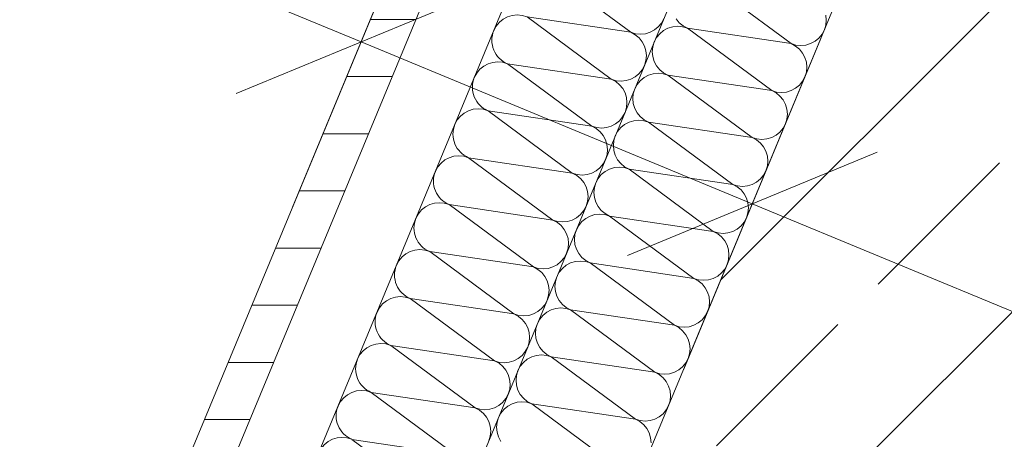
# Model space of a CAD drawing. Header units: metres. Extents: x -79 to 740, y -195 to 69.
# Tile 109 of 212: x -1.426 to -0.91, y 9.38 to 9.6. Entities that reach past the tile are written whole.
import ezdxf

# ---------------------------------------------------------------- set-up
doc = ezdxf.new("R2010")
doc.units = ezdxf.units.M
doc.header["$MEASUREMENT"] = 0
for name, color, linetype in [('95 Ausführungsplanung Bemaßung', 7, 'Continuous'), ('Neubau_10 Wand außen', 7, 'Continuous'), ('Neubau_95 Ausführungsplanung Bemaßung', 7, 'Continuous')]:
    doc.layers.add(name, color=color, linetype=linetype)
doc.styles.add('ERSTELLTER_STIL_2', font='ARIALN.TTF')
doc.dimstyles.new('ERSTELLTER_STIL__4', dxfattribs={"dimtxt": 0.125, "dimasz": 0.095143, "dimexe": 0.18, "dimexo": 0.0625, "dimgap": 0, "dimtad": 1, "dimzin": 0, "dimdsep": 46, "dimtxsty": 'ERSTELLTER_STIL_2', "dimblk": 'ARROWHEAD_6', "dimblk1": 'ARROWHEAD_6', "dimblk2": 'ARROWHEAD_6', "dimcen": 0.09, "dimse1": 1, "dimse2": 1, "dimclrd": 7, "dimclre": 7, "dimclrt": 7, "dimazin": 0, "dimtfac": 1, "dimtdec": 4, "dimtmove": 0, "dimatfit": 3, "dimfxl": 1, "dimtolj": 1, "dimtzin": 0, "dimarcsym": 0})
doc.dimstyles.new('ERSTELLTER_STIL__8', dxfattribs={"dimtxt": 0.125, "dimasz": 0.091787, "dimexe": 0.18, "dimexo": 0.04, "dimgap": 0, "dimtad": 1, "dimtih": 1, "dimtoh": 1, "dimzin": 0, "dimdsep": 46, "dimtxsty": 'ERSTELLTER_STIL_2', "dimblk": 'ARROWHEAD_5', "dimblk1": 'ARROWHEAD_5', "dimblk2": 'ARROWHEAD_5', "dimcen": 0.09, "dimclrd": 7, "dimclre": 7, "dimclrt": 7, "dimazin": 0, "dimtfac": 1, "dimtdec": 4, "dimtmove": 2, "dimatfit": 3, "dimfxl": 1, "dimtolj": 1, "dimtzin": 0, "dimarcsym": 0})
doc.dimstyles.new('ERSTELLTER_STIL__9', dxfattribs={"dimtxt": 0.175, "dimasz": 0.095143, "dimexe": 0.18, "dimexo": 0.0625, "dimgap": 0, "dimtad": 1, "dimzin": 0, "dimdsep": 46, "dimtxsty": 'ERSTELLTER_STIL_2', "dimblk": 'ARROWHEAD_6', "dimblk1": 'ARROWHEAD_6', "dimblk2": 'ARROWHEAD_6', "dimcen": 0.09, "dimse1": 1, "dimse2": 1, "dimclrd": 7, "dimclre": 7, "dimclrt": 7, "dimazin": 0, "dimtfac": 1, "dimtdec": 4, "dimtmove": 0, "dimatfit": 3, "dimfxl": 1, "dimtolj": 1, "dimtzin": 0, "dimarcsym": 0})

# ---------------------------------------------------------------- blocks, each defined once
blk = doc.blocks.new('*X101')
at = {"layer": 'Neubau_10 Wand außen', "color": 8, "linetype": 'Continuous', "lineweight": 9}
for p, q in [((-1.1497, 9.62604), (-1.10552, 9.59331)), ((-1.1599, 9.6014), (-1.10552, 9.59331)), ((-1.1599, 9.6014), (-1.11573, 9.56868)), ((-1.1701, 9.57677), (-1.12593, 9.54404)), ((-1.1701, 9.57677), (-1.11573, 9.56868)), ((-1.18031, 9.55213), (-1.12593, 9.54404)), ((-1.18031, 9.55213), (-1.13614, 9.5194)), ((-1.19051, 9.52749), (-1.13614, 9.5194)), ((-1.19051, 9.52749), (-1.14634, 9.49477)), ((-1.20072, 9.50286), (-1.15655, 9.47013)), ((-1.20072, 9.50286), (-1.14634, 9.49477)), ((-1.21092, 9.47822), (-1.15655, 9.47013)), ((-1.21092, 9.47822), (-1.16675, 9.44549)), ((-1.22113, 9.45358), (-1.16675, 9.44549)), ((-1.22113, 9.45358), (-1.17696, 9.42086)), ((-1.23133, 9.42895), (-1.18716, 9.39622)), ((-1.23133, 9.42895), (-1.17696, 9.42086)), ((-1.24154, 9.40431), (-1.18716, 9.39622)), ((-1.24154, 9.40431), (-1.19737, 9.37158)), ((-1.25174, 9.37967), (-1.19737, 9.37158)), ((-1.25174, 9.37967), (-1.20757, 9.34695))]:
    blk.add_line(p, q, dxfattribs=at)
for centre, start, end in [((-1.165, 9.58909), 67.5, 157.5), ((-1.10042, 9.60563), 247.5, 337.5), ((-1.165, 9.58909), 157.5, 247.5), ((-1.11063, 9.58099), 337.5, 67.5), ((-1.17521, 9.56445), 67.5, 157.5), ((-1.11063, 9.58099), 247.5, 337.5), ((-1.17521, 9.56445), 157.5, 247.5), ((-1.12083, 9.55636), 337.5, 67.5), ((-1.18541, 9.53981), 67.5, 157.5), ((-1.12083, 9.55636), 247.5, 337.5), ((-1.18541, 9.53981), 157.5, 247.5), ((-1.13104, 9.53172), 337.5, 67.5), ((-1.19562, 9.51518), 67.5, 157.5), ((-1.13104, 9.53172), 247.5, 337.5), ((-1.19562, 9.51518), 157.5, 247.5), ((-1.14124, 9.50708), 337.5, 67.5), ((-1.20582, 9.49054), 67.5, 157.5), ((-1.14124, 9.50708), 247.5, 337.5), ((-1.20582, 9.49054), 157.5, 247.5), ((-1.15145, 9.48245), 337.5, 67.5), ((-1.21603, 9.4659), 67.5, 157.5), ((-1.15145, 9.48245), 247.5, 337.5), ((-1.21603, 9.4659), 157.5, 247.5), ((-1.16165, 9.45781), 337.5, 67.5), ((-1.22623, 9.44127), 67.5, 157.5), ((-1.16165, 9.45781), 247.5, 337.5), ((-1.22623, 9.44127), 157.5, 247.5), ((-1.17186, 9.43317), 337.5, 67.5), ((-1.23644, 9.41663), 67.5, 157.5), ((-1.17186, 9.43317), 247.5, 337.5), ((-1.23644, 9.41663), 157.5, 247.5), ((-1.18206, 9.40854), 337.5, 67.5), ((-1.24664, 9.39199), 67.5, 157.5), ((-1.18206, 9.40854), 247.5, 337.5), ((-1.24664, 9.39199), 157.5, 247.5), ((-1.19227, 9.3839), 337.5, 67.5), ((-1.25685, 9.36736), 67.5, 157.5)]:
    blk.add_arc(centre, 0.01333, start, end, dxfattribs=at)
blk = doc.blocks.new('*X106')
at = {"layer": 'Neubau_10 Wand außen', "color": 8, "linetype": 'Continuous', "lineweight": 9}
for p, q in [((-1.06558, 9.62006), (-1.02141, 9.58734)), ((-1.00297, 9.59965), (-1.00323, 9.60225)), ((-1.08177, 9.60034), (-1.08011, 9.59832)), ((-1.08011, 9.59832), (-1.07809, 9.59666)), ((-1.00399, 9.59455), (-1.00323, 9.59705)), ((-1.00323, 9.59705), (-1.00297, 9.59965)), ((-1.09032, 9.59254), (-1.09197, 9.59052)), ((-1.08829, 9.59419), (-1.09032, 9.59254)), ((-1.08599, 9.59543), (-1.08829, 9.59419)), ((-1.08349, 9.59619), (-1.08599, 9.59543)), ((-1.08089, 9.59644), (-1.08349, 9.59619)), ((-1.07829, 9.59619), (-1.08089, 9.59644)), ((-1.07578, 9.59543), (-1.07829, 9.59619)), ((-1.07809, 9.59666), (-1.07578, 9.59543)), ((-1.07578, 9.59543), (-1.02141, 9.58734)), ((-1.07578, 9.59543), (-1.03161, 9.5627)), ((-1.00688, 9.59023), (-1.00522, 9.59225)), ((-1.00522, 9.59225), (-1.00399, 9.59455)), ((-1.09321, 9.58821), (-1.09396, 9.58571)), ((-1.09197, 9.59052), (-1.09321, 9.58821)), ((-1.02141, 9.58734), (-1.01891, 9.58658)), ((-1.0191, 9.5861), (-1.02141, 9.58734)), ((-1.01371, 9.58658), (-1.0112, 9.58734)), ((-1.0112, 9.58734), (-1.0089, 9.58857)), ((-1.0089, 9.58857), (-1.00688, 9.59023)), ((-1.09396, 9.58571), (-1.09422, 9.58311)), ((-1.09422, 9.58311), (-1.09396, 9.58051)), ((-1.01708, 9.58445), (-1.0191, 9.5861)), ((-1.01891, 9.58658), (-1.01631, 9.58632)), ((-1.01542, 9.58242), (-1.01708, 9.58445)), ((-1.01631, 9.58632), (-1.01371, 9.58658)), ((-1.01419, 9.58012), (-1.01542, 9.58242)), ((-1.09396, 9.58051), (-1.09321, 9.57801)), ((-1.09321, 9.57801), (-1.09197, 9.5757)), ((-1.01343, 9.57762), (-1.01419, 9.58012)), ((-1.01318, 9.57502), (-1.01343, 9.57762)), ((-1.09369, 9.57155), (-1.09619, 9.57079)), ((-1.09109, 9.5718), (-1.09369, 9.57155)), ((-1.09197, 9.5757), (-1.09032, 9.57368)), ((-1.08849, 9.57155), (-1.09109, 9.5718)), ((-1.09032, 9.57368), (-1.08829, 9.57202)), ((-1.08599, 9.57079), (-1.08849, 9.57155)), ((-1.08829, 9.57202), (-1.08599, 9.57079)), ((-1.01419, 9.56991), (-1.01343, 9.57242)), ((-1.01343, 9.57242), (-1.01318, 9.57502)), ((-1.10052, 9.5679), (-1.10218, 9.56588)), ((-1.0985, 9.56956), (-1.10052, 9.5679)), ((-1.09619, 9.57079), (-1.0985, 9.56956)), ((-1.08599, 9.57079), (-1.03161, 9.5627)), ((-1.08599, 9.57079), (-1.04182, 9.53806)), ((-1.01708, 9.56559), (-1.01542, 9.56761)), ((-1.01542, 9.56761), (-1.01419, 9.56991)), ((-1.10417, 9.56107), (-1.10443, 9.55847)), ((-1.10341, 9.56357), (-1.10417, 9.56107)), ((-1.10218, 9.56588), (-1.10341, 9.56357)), ((-1.03161, 9.5627), (-1.02911, 9.56194)), ((-1.02931, 9.56147), (-1.03161, 9.5627)), ((-1.02729, 9.55981), (-1.02931, 9.56147)), ((-1.02911, 9.56194), (-1.02651, 9.56168)), ((-1.02651, 9.56168), (-1.02391, 9.56194)), ((-1.02391, 9.56194), (-1.02141, 9.5627)), ((-1.02141, 9.5627), (-1.0191, 9.56393)), ((-1.0191, 9.56393), (-1.01708, 9.56559)), ((-1.10443, 9.55847), (-1.10417, 9.55587)), ((-1.10417, 9.55587), (-1.10341, 9.55337)), ((-1.02563, 9.55779), (-1.02729, 9.55981)), ((-1.0244, 9.55548), (-1.02563, 9.55779)), ((-1.10341, 9.55337), (-1.10218, 9.55106)), ((-1.10218, 9.55106), (-1.10052, 9.54904)), ((-1.02364, 9.55298), (-1.0244, 9.55548)), ((-1.02338, 9.55038), (-1.02364, 9.55298)), ((-1.1064, 9.54615), (-1.1087, 9.54492)), ((-1.1039, 9.54691), (-1.1064, 9.54615)), ((-1.1013, 9.54717), (-1.1039, 9.54691)), ((-1.0987, 9.54691), (-1.1013, 9.54717)), ((-1.10052, 9.54904), (-1.0985, 9.54739)), ((-1.09619, 9.54615), (-1.0987, 9.54691)), ((-1.0985, 9.54739), (-1.09619, 9.54615)), ((-1.09619, 9.54615), (-1.05202, 9.51342)), ((-1.09619, 9.54615), (-1.04182, 9.53806)), ((-1.0244, 9.54528), (-1.02364, 9.54778)), ((-1.02364, 9.54778), (-1.02338, 9.55038)), ((-1.11238, 9.54124), (-1.11362, 9.53894)), ((-1.11073, 9.54326), (-1.11238, 9.54124)), ((-1.1087, 9.54492), (-1.11073, 9.54326)), ((-1.02931, 9.53929), (-1.02729, 9.54095)), ((-1.02729, 9.54095), (-1.02563, 9.54297)), ((-1.02563, 9.54297), (-1.0244, 9.54528)), ((-1.11437, 9.53644), (-1.11463, 9.53383)), ((-1.11362, 9.53894), (-1.11437, 9.53644)), ((-1.04182, 9.53806), (-1.03932, 9.5373)), ((-1.03951, 9.53683), (-1.04182, 9.53806)), ((-1.03749, 9.53517), (-1.03951, 9.53683)), ((-1.03932, 9.5373), (-1.03672, 9.53705)), ((-1.03583, 9.53315), (-1.03749, 9.53517)), ((-1.03672, 9.53705), (-1.03411, 9.5373)), ((-1.03411, 9.5373), (-1.03161, 9.53806)), ((-1.03161, 9.53806), (-1.02931, 9.53929)), ((-1.11463, 9.53383), (-1.11437, 9.53123)), ((-1.11437, 9.53123), (-1.11362, 9.52873)), ((-1.0346, 9.53085), (-1.03583, 9.53315)), ((-1.03384, 9.52834), (-1.0346, 9.53085)), ((-1.11362, 9.52873), (-1.11238, 9.52643)), ((-1.11238, 9.52643), (-1.11073, 9.52441)), ((-1.03359, 9.52574), (-1.03384, 9.52834)), ((-1.03384, 9.52314), (-1.03359, 9.52574)), ((-1.11891, 9.52028), (-1.12093, 9.51863)), ((-1.1166, 9.52152), (-1.11891, 9.52028)), ((-1.1141, 9.52228), (-1.1166, 9.52152)), ((-1.1115, 9.52253), (-1.1141, 9.52228)), ((-1.1089, 9.52228), (-1.1115, 9.52253)), ((-1.11073, 9.52441), (-1.1087, 9.52275)), ((-1.1064, 9.52152), (-1.1089, 9.52228)), ((-1.1087, 9.52275), (-1.1064, 9.52152)), ((-1.1064, 9.52152), (-1.05202, 9.51342)), ((-1.1064, 9.52152), (-1.06223, 9.48879)), ((-1.03583, 9.51834), (-1.0346, 9.52064)), ((-1.0346, 9.52064), (-1.03384, 9.52314)), ((-1.12259, 9.51661), (-1.12382, 9.5143)), ((-1.12093, 9.51863), (-1.12259, 9.51661)), ((-1.04182, 9.51342), (-1.03951, 9.51466)), ((-1.03951, 9.51466), (-1.03749, 9.51632)), ((-1.03749, 9.51632), (-1.03583, 9.51834)), ((-1.12458, 9.5118), (-1.12484, 9.5092)), ((-1.12484, 9.5092), (-1.12458, 9.5066)), ((-1.12382, 9.5143), (-1.12458, 9.5118)), ((-1.05202, 9.51342), (-1.04952, 9.51267)), ((-1.04972, 9.51219), (-1.05202, 9.51342)), ((-1.0477, 9.51053), (-1.04972, 9.51219)), ((-1.04952, 9.51267), (-1.04692, 9.51241)), ((-1.04604, 9.50851), (-1.0477, 9.51053)), ((-1.04692, 9.51241), (-1.04432, 9.51267)), ((-1.04432, 9.51267), (-1.04182, 9.51342)), ((-1.12458, 9.5066), (-1.12382, 9.5041)), ((-1.12382, 9.5041), (-1.12259, 9.50179)), ((-1.04481, 9.50621), (-1.04604, 9.50851)), ((-1.04405, 9.50371), (-1.04481, 9.50621)), ((-1.12259, 9.50179), (-1.12093, 9.49977)), ((-1.12093, 9.49977), (-1.11891, 9.49811)), ((-1.04379, 9.50111), (-1.04405, 9.50371)), ((-1.04405, 9.49851), (-1.04379, 9.50111)), ((-1.13113, 9.49399), (-1.13279, 9.49197)), ((-1.12911, 9.49565), (-1.13113, 9.49399)), ((-1.12681, 9.49688), (-1.12911, 9.49565)), ((-1.12431, 9.49764), (-1.12681, 9.49688)), ((-1.12171, 9.49789), (-1.12431, 9.49764)), ((-1.11911, 9.49764), (-1.12171, 9.49789)), ((-1.1166, 9.49688), (-1.11911, 9.49764)), ((-1.11891, 9.49811), (-1.1166, 9.49688)), ((-1.1166, 9.49688), (-1.06223, 9.48879)), ((-1.1166, 9.49688), (-1.07243, 9.46415)), ((-1.04604, 9.4937), (-1.04481, 9.496)), ((-1.04481, 9.496), (-1.04405, 9.49851)), ((-1.13403, 9.48966), (-1.13478, 9.48716)), ((-1.13279, 9.49197), (-1.13403, 9.48966)), ((-1.06223, 9.48879), (-1.05973, 9.48803)), ((-1.05992, 9.48756), (-1.06223, 9.48879)), ((-1.05452, 9.48803), (-1.05202, 9.48879)), ((-1.05202, 9.48879), (-1.04972, 9.49002)), ((-1.04972, 9.49002), (-1.0477, 9.49168)), ((-1.0477, 9.49168), (-1.04604, 9.4937)), ((-1.13478, 9.48716), (-1.13504, 9.48456)), ((-1.13504, 9.48456), (-1.13478, 9.48196)), ((-1.0579, 9.4859), (-1.05992, 9.48756)), ((-1.05973, 9.48803), (-1.05713, 9.48777)), ((-1.05624, 9.48388), (-1.0579, 9.4859)), ((-1.05713, 9.48777), (-1.05452, 9.48803)), ((-1.05501, 9.48157), (-1.05624, 9.48388)), ((-1.13478, 9.48196), (-1.13403, 9.47946)), ((-1.13403, 9.47946), (-1.13279, 9.47715)), ((-1.05425, 9.47907), (-1.05501, 9.48157)), ((-1.054, 9.47647), (-1.05425, 9.47907)), ((-1.13191, 9.47326), (-1.13451, 9.473)), ((-1.13279, 9.47715), (-1.13113, 9.47513)), ((-1.12931, 9.473), (-1.13191, 9.47326)), ((-1.13113, 9.47513), (-1.12911, 9.47347)), ((-1.12911, 9.47347), (-1.12681, 9.47224)), ((-1.05501, 9.47137), (-1.05425, 9.47387)), ((-1.05425, 9.47387), (-1.054, 9.47647)), ((-1.14134, 9.46935), (-1.143, 9.46733)), ((-1.13932, 9.47101), (-1.14134, 9.46935)), ((-1.13701, 9.47224), (-1.13932, 9.47101)), ((-1.13451, 9.473), (-1.13701, 9.47224)), ((-1.12681, 9.47224), (-1.12931, 9.473)), ((-1.12681, 9.47224), (-1.08264, 9.43951)), ((-1.12681, 9.47224), (-1.07243, 9.46415)), ((-1.0579, 9.46704), (-1.05624, 9.46906)), ((-1.05624, 9.46906), (-1.05501, 9.47137)), ((-1.14423, 9.46503), (-1.14499, 9.46253)), ((-1.143, 9.46733), (-1.14423, 9.46503)), ((-1.07243, 9.46415), (-1.06993, 9.46339)), ((-1.07013, 9.46292), (-1.07243, 9.46415)), ((-1.06811, 9.46126), (-1.07013, 9.46292)), ((-1.06993, 9.46339), (-1.06733, 9.46314)), ((-1.06733, 9.46314), (-1.06473, 9.46339)), ((-1.06473, 9.46339), (-1.06223, 9.46415)), ((-1.06223, 9.46415), (-1.05992, 9.46538)), ((-1.05992, 9.46538), (-1.0579, 9.46704)), ((-1.14499, 9.46253), (-1.14525, 9.45992)), ((-1.14525, 9.45992), (-1.14499, 9.45732)), ((-1.06645, 9.45924), (-1.06811, 9.46126)), ((-1.06522, 9.45694), (-1.06645, 9.45924)), ((-1.14499, 9.45732), (-1.14423, 9.45482)), ((-1.14423, 9.45482), (-1.143, 9.45252)), ((-1.143, 9.45252), (-1.14134, 9.4505)), ((-1.06446, 9.45443), (-1.06522, 9.45694)), ((-1.0642, 9.45183), (-1.06446, 9.45443)), ((-1.14722, 9.44761), (-1.14952, 9.44637)), ((-1.14472, 9.44836), (-1.14722, 9.44761)), ((-1.14212, 9.44862), (-1.14472, 9.44836)), ((-1.13952, 9.44836), (-1.14212, 9.44862)), ((-1.14134, 9.4505), (-1.13932, 9.44884)), ((-1.13701, 9.44761), (-1.13952, 9.44836)), ((-1.13932, 9.44884), (-1.13701, 9.44761)), ((-1.13701, 9.44761), (-1.08264, 9.43951)), ((-1.13701, 9.44761), (-1.09284, 9.41488)), ((-1.06522, 9.44673), (-1.06446, 9.44923)), ((-1.06446, 9.44923), (-1.0642, 9.45183)), ((-1.1532, 9.4427), (-1.15443, 9.44039)), ((-1.15154, 9.44472), (-1.1532, 9.4427)), ((-1.14952, 9.44637), (-1.15154, 9.44472)), ((-1.07013, 9.44075), (-1.06811, 9.4424)), ((-1.06811, 9.4424), (-1.06645, 9.44443)), ((-1.06645, 9.44443), (-1.06522, 9.44673)), ((-1.15519, 9.43789), (-1.15545, 9.43529)), ((-1.15443, 9.44039), (-1.15519, 9.43789)), ((-1.08264, 9.43951), (-1.08014, 9.43876)), ((-1.08033, 9.43828), (-1.08264, 9.43951)), ((-1.07831, 9.43662), (-1.08033, 9.43828)), ((-1.08014, 9.43876), (-1.07754, 9.4385)), ((-1.07754, 9.4385), (-1.07493, 9.43876)), ((-1.07493, 9.43876), (-1.07243, 9.43951)), ((-1.07243, 9.43951), (-1.07013, 9.44075)), ((-1.15545, 9.43529), (-1.15519, 9.43269)), ((-1.15519, 9.43269), (-1.15443, 9.43019)), ((-1.07665, 9.4346), (-1.07831, 9.43662)), ((-1.07542, 9.4323), (-1.07665, 9.4346)), ((-1.07466, 9.4298), (-1.07542, 9.4323)), ((-1.15443, 9.43019), (-1.1532, 9.42788)), ((-1.1532, 9.42788), (-1.15154, 9.42586)), ((-1.07441, 9.4272), (-1.07466, 9.4298)), ((-1.07466, 9.4246), (-1.07441, 9.4272)), ((-1.15973, 9.42174), (-1.16175, 9.42008)), ((-1.15742, 9.42297), (-1.15973, 9.42174)), ((-1.15492, 9.42373), (-1.15742, 9.42297)), ((-1.15232, 9.42398), (-1.15492, 9.42373)), ((-1.14972, 9.42373), (-1.15232, 9.42398)), ((-1.15154, 9.42586), (-1.14952, 9.4242)), ((-1.14722, 9.42297), (-1.14972, 9.42373)), ((-1.14952, 9.4242), (-1.14722, 9.42297)), ((-1.14722, 9.42297), (-1.09284, 9.41488)), ((-1.14722, 9.42297), (-1.10305, 9.39024)), ((-1.07665, 9.41979), (-1.07542, 9.42209)), ((-1.07542, 9.42209), (-1.07466, 9.4246)), ((-1.16341, 9.41806), (-1.16464, 9.41575)), ((-1.16175, 9.42008), (-1.16341, 9.41806)), ((-1.08033, 9.41611), (-1.07831, 9.41777)), ((-1.07831, 9.41777), (-1.07665, 9.41979)), ((-1.1654, 9.41325), (-1.16565, 9.41065)), ((-1.16464, 9.41575), (-1.1654, 9.41325)), ((-1.09284, 9.41488), (-1.09034, 9.41412)), ((-1.09054, 9.41365), (-1.09284, 9.41488)), ((-1.08852, 9.41199), (-1.09054, 9.41365)), ((-1.09034, 9.41412), (-1.08774, 9.41386)), ((-1.08686, 9.40997), (-1.08852, 9.41199)), ((-1.08774, 9.41386), (-1.08514, 9.41412)), ((-1.08514, 9.41412), (-1.08264, 9.41488)), ((-1.08264, 9.41488), (-1.08033, 9.41611)), ((-1.16565, 9.41065), (-1.1654, 9.40805)), ((-1.1654, 9.40805), (-1.16464, 9.40555)), ((-1.08563, 9.40766), (-1.08686, 9.40997)), ((-1.08487, 9.40516), (-1.08563, 9.40766)), ((-1.16464, 9.40555), (-1.16341, 9.40324)), ((-1.16341, 9.40324), (-1.16175, 9.40122)), ((-1.16175, 9.40122), (-1.15973, 9.39956)), ((-1.08461, 9.40256), (-1.08487, 9.40516)), ((-1.08487, 9.39996), (-1.08461, 9.40256)), ((-1.16993, 9.3971), (-1.17195, 9.39544)), ((-1.16763, 9.39833), (-1.16993, 9.3971)), ((-1.16513, 9.39909), (-1.16763, 9.39833)), ((-1.16253, 9.39935), (-1.16513, 9.39909)), ((-1.15993, 9.39909), (-1.16253, 9.39935)), ((-1.15742, 9.39833), (-1.15993, 9.39909)), ((-1.15973, 9.39956), (-1.15742, 9.39833)), ((-1.15742, 9.39833), (-1.11325, 9.3656)), ((-1.15742, 9.39833), (-1.10305, 9.39024)), ((-1.08686, 9.39515), (-1.08563, 9.39746)), ((-1.08563, 9.39746), (-1.08487, 9.39996)), ((-1.17484, 9.39112), (-1.1756, 9.38862)), ((-1.17361, 9.39342), (-1.17484, 9.39112)), ((-1.17195, 9.39544), (-1.17361, 9.39342)), ((-1.09284, 9.39024), (-1.09054, 9.39147)), ((-1.09054, 9.39147), (-1.08852, 9.39313)), ((-1.08852, 9.39313), (-1.08686, 9.39515)), ((-1.1756, 9.38862), (-1.17586, 9.38601)), ((-1.17586, 9.38601), (-1.1756, 9.38341)), ((-1.10305, 9.39024), (-1.10055, 9.38948)), ((-1.10074, 9.38901), (-1.10305, 9.39024)), ((-1.09872, 9.38735), (-1.10074, 9.38901)), ((-1.10055, 9.38948), (-1.09795, 9.38923)), ((-1.09706, 9.38533), (-1.09872, 9.38735)), ((-1.09795, 9.38923), (-1.09534, 9.38948)), ((-1.09583, 9.38303), (-1.09706, 9.38533)), ((-1.09534, 9.38948), (-1.09284, 9.39024)), ((-1.1756, 9.38341), (-1.17484, 9.38091)), ((-1.17484, 9.38091), (-1.17361, 9.37861)), ((-1.09507, 9.38052), (-1.09583, 9.38303)), ((-1.09482, 9.37792), (-1.09507, 9.38052))]:
    blk.add_line(p, q, dxfattribs=at)
blk = doc.blocks.new('*D400')
at = {"layer": '95 Ausführungsplanung Bemaßung', "color": 7, "linetype": 'Continuous', "lineweight": 9}
for p, q in [((1.45098, 13.56763), (1.47972, 13.63702)), ((1.47808, 13.5022), (1.42388, 13.63305)), ((1.53772, 13.5317), (1.36423, 13.60356)), ((-2.18697, 4.78485), (1.45098, 13.56763)), ((-2.21407, 4.85027), (-2.15987, 4.71942)), ((-2.10023, 4.74892), (-2.27371, 4.82078)), ((-2.21572, 4.71545), (-2.18697, 4.78485))]:
    blk.add_line(p, q, dxfattribs=at)
at = {"layer": '95 Ausführungsplanung Bemaßung', "color": 7, "lineweight": 9, "insert": (-0.42829, 9.02002), "char_height": 0.125, "attachment_point": 7, "rotation": 67.5, "style": 'ERSTELLTER_STIL_2'}
blk.add_mtext('\\A1;{\\pql;\\fArial Narrow|b0|i0|c0|p0;\\W1.000000;9,50\\fArial Narrow|b0|i0|c0|p0;\\W1.000000;\\A1{\\H.66x;\\S5^  ;}}', dxfattribs=at)
blk = doc.blocks.new('ARROWHEAD_6')
at = {"color": 0, "linetype": 'Continuous', "lineweight": 0}
for p, q in [((-0.5, -0.5), (0.5, 0.5)), ((0, 0), (-1, 0))]:
    blk.add_line(p, q, dxfattribs=at)
blk = doc.blocks.new('*D697')
at = {"layer": '95 Ausführungsplanung Bemaßung', "color": 7, "linetype": 'Continuous', "lineweight": 9}
for p, q in [((-1.35914, 15.06575), (-0.28907, 17.64914)), ((-1.38624, 15.13117), (-1.33204, 15.00032)), ((-1.2724, 15.02982), (-1.44589, 15.10168)), ((-5.29202, 5.57093), (-1.35914, 15.06575)), ((-5.31912, 5.63636), (-5.26492, 5.50551))]:
    blk.add_line(p, q, dxfattribs=at)
at = {"layer": '95 Ausführungsplanung Bemaßung', "color": 7, "lineweight": 9, "insert": (-3.43155, 10.04759), "char_height": 0.175, "attachment_point": 7, "rotation": 67.5, "style": 'ERSTELLTER_STIL_2'}
blk.add_mtext('\\A1;{\\pql;\\fArial Narrow|b0|i0|c0|p0;\\W1.000000;10,27\\fArial Narrow|b0|i0|c0|p0;\\W1.000000;\\A1{\\H.66x;\\S5^  ;}}', dxfattribs=at)
blk = doc.blocks.new('*D705')
at = {"layer": '95 Ausführungsplanung Bemaßung', "color": 7, "linetype": 'Continuous', "lineweight": 9}
for p, q in [((-1.04636, 14.77563), (-0.98959, 14.91268)), ((-1.07346, 14.84106), (-1.01925, 14.7102)), ((-4.74567, 5.84469), (-1.04636, 14.77563)), ((-4.77277, 5.91012), (-4.71857, 5.77927)), ((-4.65893, 5.80876), (-4.83241, 5.88062)), ((-4.83751, 5.62296), (-4.74567, 5.84469))]:
    blk.add_line(p, q, dxfattribs=at)
at = {"layer": '95 Ausführungsplanung Bemaßung', "color": 7, "lineweight": 9, "char_height": 0.175, "attachment_point": 7, "rotation": 67.5, "style": 'ERSTELLTER_STIL_2'}
for s, insert in [('\\A1;{\\pql;\\fArial Narrow|b0|i0|c0|p0;\\W1.000000;15}', (-1.18409, 14.53457)), ('\\A1;{\\pql;\\fArial Narrow|b0|i0|c0|p0;\\W1.000000;9,66\\fArial Narrow|b0|i0|c0|p0;\\W1.000000;\\A1{\\H.66x;\\S5^  ;}}', (-2.98042, 10.09146)), ('\\A1;{\\pql;\\fArial Narrow|b0|i0|c0|p0;\\W1.000000;24}', (-4.75884, 5.90435))]:
    blk.add_mtext(s, dxfattribs=dict(at, insert=insert))
blk = doc.blocks.new('*D706')
at = {"layer": '95 Ausführungsplanung Bemaßung', "color": 7, "linetype": 'Continuous', "lineweight": 9}
for p, q in [((-0.98959, 14.91268), (0.08049, 17.49606)), ((-1.01669, 14.9781), (-0.96249, 14.84725)), ((-0.90285, 14.87674), (-1.07633, 14.94861)), ((-1.04636, 14.77563), (-0.98959, 14.91268)), ((-1.07346, 14.84106), (-1.01925, 14.7102)), ((-0.95961, 14.7397), (-1.1331, 14.81156)), ((-4.74567, 5.84469), (-1.04636, 14.77563))]:
    blk.add_line(p, q, dxfattribs=at)
blk = doc.blocks.new('*D720')
at = {"layer": '95 Ausführungsplanung Bemaßung', "color": 7, "linetype": 'Continuous', "lineweight": 9}
for p, q in [((-2.72133, 9.8175), (-2.66712, 9.68664)), ((-2.60748, 9.71614), (-2.78097, 9.788)), ((-4.22879, 6.04731), (-2.69423, 9.75207)), ((-4.25589, 6.11274), (-4.20169, 5.98189)), ((-4.14204, 6.01138), (-4.31553, 6.08324)), ((-4.37612, 5.69162), (-4.22879, 6.04731))]:
    blk.add_line(p, q, dxfattribs=at)
at = {"layer": '95 Ausführungsplanung Bemaßung', "color": 7, "lineweight": 9, "char_height": 0.175, "attachment_point": 7, "rotation": 67.5, "style": 'ERSTELLTER_STIL_2'}
for s, insert in [('\\A1;{\\pql;\\fArial Narrow|b0|i0|c0|p0;\\W1.000000;4,01}', (-3.5693, 7.73092)), ('\\A1;{\\pql;\\fArial Narrow|b0|i0|c0|p0;\\W1.000000;2,26}', (-3.34295, 7.63716)), ('\\A1;{\\pql;\\fArial Narrow|b0|i0|c0|p0;\\W1.000000;38\\fArial Narrow|b0|i0|c0|p0;\\W1.000000;\\A1{\\H.66x;\\S5^  ;}}', (-4.23388, 6.10362))]:
    blk.add_mtext(s, dxfattribs=dict(at, insert=insert))
blk = doc.blocks.new('*D721')
at = {"layer": '95 Ausführungsplanung Bemaßung', "color": 7, "linetype": 'Continuous', "lineweight": 9}
for p, q in [((-2.41104, 10.43574), (-0.87648, 14.1405)), ((-2.43814, 10.50117), (-2.38394, 10.37032)), ((-2.3243, 10.39981), (-2.49778, 10.47167)), ((-2.69423, 9.75207), (-2.41104, 10.43574)), ((-2.72133, 9.8175), (-2.66712, 9.68664)), ((-2.60748, 9.71614), (-2.78097, 9.788)), ((-4.22879, 6.04731), (-2.69423, 9.75207))]:
    blk.add_line(p, q, dxfattribs=at)
at = {"layer": '95 Ausführungsplanung Bemaßung', "color": 7, "lineweight": 9, "insert": (-2.62809, 10.0032), "char_height": 0.175, "attachment_point": 7, "rotation": 67.5, "style": 'ERSTELLTER_STIL_2'}
blk.add_mtext('\\A1;{\\pql;\\fArial Narrow|b0|i0|c0|p0;\\W1.000000;74}', dxfattribs=at)
blk = doc.blocks.new('*D752')
at = {"layer": '95 Ausführungsplanung Bemaßung', "color": 7, "linetype": 'Continuous', "lineweight": 9}
for p, q in [((-1.28282, 9.50151), (-1.21096, 9.675)), ((-1.31628, 9.617), (-1.24689, 9.58826)), ((-1.18146, 9.61536), (-1.31231, 9.56116)), ((-1.24689, 9.58826), (-1.04179, 9.5033)), ((-0.97636, 9.5304), (-1.10721, 9.4762))]:
    blk.add_line(p, q, dxfattribs=at)
at = {"layer": '95 Ausführungsplanung Bemaßung', "color": 7, "lineweight": 9, "insert": (-1.43229, 9.69211), "char_height": 0.125, "attachment_point": 7, "rotation": 337.5, "style": 'ERSTELLTER_STIL_2'}
blk.add_mtext('\\A1;{\\pql;\\fArial Narrow|b0|i0|c0|p0;\\W1.000000;22}', dxfattribs=at)
blk = doc.blocks.new('*D753')
at = {"layer": '95 Ausführungsplanung Bemaßung', "color": 7, "linetype": 'Continuous', "lineweight": 9}
for p, q in [((-1.24689, 9.58826), (-1.04179, 9.5033)), ((-1.07772, 9.41656), (-1.00586, 9.59004)), ((-0.97636, 9.5304), (-1.10721, 9.4762)), ((-1.04179, 9.5033), (-0.82005, 9.41146)), ((-0.75463, 9.43856), (-0.88548, 9.38436))]:
    blk.add_line(p, q, dxfattribs=at)
blk = doc.blocks.new('*D754')
at = {"layer": '95 Ausführungsplanung Bemaßung', "color": 7, "linetype": 'Continuous', "lineweight": 9}
for p, q in [((-1.04179, 9.5033), (-0.82005, 9.41146)), ((-0.85598, 9.32471), (-0.78412, 9.4982)), ((-0.75463, 9.43856), (-0.88548, 9.38436)), ((-0.82005, 9.41146), (5.1944, 6.92019)), ((5.15847, 6.83344), (5.23033, 7.00693)), ((5.25983, 6.94729), (5.12898, 6.89309)), ((5.1944, 6.92019), (5.41613, 6.82834))]:
    blk.add_line(p, q, dxfattribs=at)
at = {"layer": '95 Ausführungsplanung Bemaßung', "color": 7, "lineweight": 9, "char_height": 0.125, "attachment_point": 7, "rotation": 337.5, "style": 'ERSTELLTER_STIL_2'}
for s, insert in [('\\A1;{\\pql;\\fArial Narrow|b0|i0|c0|p0;\\W1.000000;24}', (-0.76422, 9.41539)), ('\\A1;{\\pql;\\fArial Narrow|b0|i0|c0|p0;\\W1.000000;6,51}', (2.06662, 8.24282)), ('\\A1;{\\pql;\\fArial Narrow|b0|i0|c0|p0;\\W1.000000;24}', (5.009, 7.02404))]:
    blk.add_mtext(s, dxfattribs=dict(at, insert=insert))
blk = doc.blocks.new('*D760')
at = {"layer": '95 Ausführungsplanung Bemaßung', "color": 7, "linetype": 'Continuous', "lineweight": 9}
for p, q in [((-3.6738, 3.72917), (-3.60194, 3.90266)), ((-3.70726, 3.84466), (-3.63787, 3.81592)), ((-3.57244, 3.84302), (-3.70329, 3.78882)), ((-3.63787, 3.81592), (-3.43277, 3.73096)), ((-3.4687, 3.64422), (-3.39684, 3.81771)), ((-3.36734, 3.75806), (-3.49819, 3.70386)), ((-3.43277, 3.73096), (-3.21103, 3.63912))]:
    blk.add_line(p, q, dxfattribs=at)
at = {"layer": '95 Ausführungsplanung Bemaßung', "color": 7, "lineweight": 9, "insert": (-3.82327, 3.91978), "char_height": 0.125, "attachment_point": 7, "rotation": 337.5, "style": 'ERSTELLTER_STIL_2'}
blk.add_mtext('\\A1;{\\pql;\\fArial Narrow|b0|i0|c0|p0;\\W1.000000;22}', dxfattribs=at)
blk = doc.blocks.new('*D761')
at = {"layer": '95 Ausführungsplanung Bemaßung', "color": 7, "linetype": 'Continuous', "lineweight": 9}
for p, q in [((-3.36734, 3.75806), (-3.49819, 3.70386)), ((-3.43277, 3.73096), (-3.21103, 3.63912)), ((-3.24697, 3.55237), (-3.1751, 3.72586)), ((-3.14561, 3.66622), (-3.27646, 3.61202)), ((-3.21103, 3.63912), (-2.04695, 3.15694))]:
    blk.add_line(p, q, dxfattribs=at)
blk = doc.blocks.new('*D772')
at = {"layer": '95 Ausführungsplanung Bemaßung', "color": 7, "linetype": 'Continuous', "lineweight": 9}
for p, q in [((2.81333, 26.0534), (2.75913, 26.18425)), ((2.78623, 26.11882), (2.81498, 26.18822)), ((2.87298, 26.08289), (2.69949, 26.15475)), ((-9.73715, -4.11531), (2.78623, 26.11882)), ((-9.76425, -4.04988), (-9.71005, -4.18074)), ((-9.65041, -4.15124), (-9.8239, -4.07938)), ((-9.7659, -4.1847), (-9.73715, -4.11531))]:
    blk.add_line(p, q, dxfattribs=at)
at = {"layer": '95 Ausführungsplanung Bemaßung', "color": 7, "lineweight": 9, "insert": (-3.58142, 10.731), "char_height": 0.175, "attachment_point": 7, "rotation": 67.5, "style": 'ERSTELLTER_STIL_2'}
blk.add_mtext('\\A1;{\\pql;\\fArial Narrow|b0|i0|c0|p0;\\W1.000000;32,72\\fArial Narrow|b0|i0|c0|p0;\\W1.000000;\\A1{\\H.66x;\\S5^  ;}}', dxfattribs=at)
blk = doc.blocks.new('*D830')
at = {"layer": '95 Ausführungsplanung Bemaßung', "color": 7, "linetype": 'Continuous', "lineweight": 9}
for p, q in [((-2.64498, 5.76371), (-2.51412, 5.81791)), ((-2.35782, 5.69896), (-2.57955, 5.79081)), ((-2.32189, 5.78571), (-2.39375, 5.61222)), ((-2.42325, 5.67186), (-2.29239, 5.72606)), ((3.65664, 3.20769), (-2.35782, 5.69896))]:
    blk.add_line(p, q, dxfattribs=at)
blk = doc.blocks.new('*D831')
at = {"layer": '95 Ausführungsplanung Bemaßung', "color": 7, "linetype": 'Continuous', "lineweight": 9}
for p, q in [((-2.74872, 5.9625), (-2.82058, 5.78902)), ((-2.78465, 5.87576), (-2.85405, 5.90451)), ((-2.71923, 5.90286), (-2.85008, 5.84866)), ((-2.57955, 5.79081), (-2.78465, 5.87576)), ((-2.54362, 5.87755), (-2.61548, 5.70406)), ((-2.64498, 5.76371), (-2.51412, 5.81791)), ((-2.35782, 5.69896), (-2.57955, 5.79081))]:
    blk.add_line(p, q, dxfattribs=at)
at = {"layer": '95 Ausführungsplanung Bemaßung', "color": 7, "lineweight": 9, "insert": (-2.97006, 5.97962), "char_height": 0.125, "attachment_point": 7, "rotation": 337.5, "style": 'ERSTELLTER_STIL_2'}
blk.add_mtext('\\A1;{\\pql;\\fArial Narrow|b0|i0|c0|p0;\\W1.000000;22}', dxfattribs=at)
blk = doc.blocks.new('*D857')
at = {"layer": 'Neubau_95 Ausführungsplanung Bemaßung', "linetype": 'Continuous', "lineweight": 9}
for points in [[(2.09982, 13.7619), (2.07095, 13.66972), (2.12091, 13.66764)], [(0.55417, 12.72913), (0.63319, 12.67357), (0.65038, 12.72053)]]:
    blk.add_hatch(color=7, dxfattribs=at).paths.add_polyline_path(points)
at = {"layer": 'Neubau_95 Ausführungsplanung Bemaßung', "color": 7, "linetype": 'Continuous', "lineweight": 9}
for p, q in [((2.09982, 13.7619), (2.07095, 13.66972)), ((2.09982, 13.7619), (2.12091, 13.66764)), ((2.12091, 13.66764), (2.07095, 13.66972)), ((0.55417, 12.72913), (0.65038, 12.72053)), ((0.55417, 12.72913), (0.63319, 12.67357)), ((0.65038, 12.72053), (0.63319, 12.67357))]:
    blk.add_line(p, q, dxfattribs=at)
blk.add_arc((0.98196, 13.7619), 1.11787, 252.28351, 355.21649, dxfattribs=at)
at = {"layer": 'Neubau_95 Ausführungsplanung Bemaßung', "color": 7, "lineweight": 9, "char_height": 0.125, "attachment_point": 7, "style": 'ERSTELLTER_STIL_2'}
for s, insert in [('\\A1;{\\pql;\\fArial Narrow|b0|i0|c0|p0;\\W1.000000;ca. 112,50°}', (1.26254, 12.67944)), ('\\A1;{\\pql;\\fArial Narrow|b0|i0|c0|p0;\\W1.000000;parallel zum Bestand}', (1.26254, 12.50444))]:
    blk.add_mtext(s, dxfattribs=dict(at, insert=insert))
blk = doc.blocks.new('ARROWHEAD_5')
at = {"linetype": 'Continuous', "lineweight": 0}
blk.add_hatch(color=0, dxfattribs=at).paths.add_polyline_path([(-1, 0.2679), (0, 0), (-1, -0.2679)])
at = {"color": 0, "linetype": 'Continuous', "lineweight": 0}
blk.add_line((0, 0), (-1, 0), dxfattribs=at)

msp = doc.modelspace()

# ---------------------------------------------------------------- hatches: boundary and pattern name
at = {"layer": 'Neubau_10 Wand außen', "linetype": 'Continuous', "lineweight": 9}
h = msp.add_hatch(dxfattribs=at)
h.set_pattern_fill('Holzwerkstoff_Sperrholz__D2', color=8, style=0, pattern_type=2)
h.set_pattern_definition([(0, (0, 0), (0, 0.03), [])])
h.paths.add_polyline_path([(-1.40093, 9.21637), (-1.3806, 9.20795), (-1.09742, 9.89162), (-1.11774, 9.90004)])
at = {"layer": 'Neubau_10 Wand außen', "linetype": 'Continuous', "lineweight": 0, "true_color": 0x000000}
h = msp.add_hatch(dxfattribs=at)
h.set_pattern_fill('Beton_Stahlbeton_0001', color=18, style=0, pattern_type=2)
h.set_pattern_definition([(45, (0, 0), (-0.0848528, 0.0848528), []), (45, (-0.04243, 0.04243), (-0.0848528, 0.0848528), [0.09, -0.03])])
h.paths.add_polyline_path([(-1.19583, 9.13141), (-1.10344, 9.09315), (-1.03877, 9.06636), (-0.97409, 9.03957), (-0.69091, 9.72324), (-0.75558, 9.75003), (-0.82025, 9.77682), (-0.91264, 9.81508)])

# ---------------------------------------------------------------- linework, layer by layer
at = {"layer": 'Neubau_10 Wand außen', "color": 7, "linetype": 'Continuous', "lineweight": 13}
for p, q in [((-1.09742, 9.89162), (-1.3806, 9.20795)), ((-1.06046, 9.87631), (-1.34365, 9.19264)), ((-0.98655, 9.8457), (-1.26974, 9.16203)), ((-0.91264, 9.81508), (-1.19583, 9.13141))]:
    msp.add_line(p, q, dxfattribs=at)
at = {"layer": 'Neubau_10 Wand außen', "color": 7, "linetype": 'Continuous', "lineweight": 13, "flags": 128}
msp.add_lwpolyline([(-1.11774, 9.90004), (-1.40093, 9.21637)], dxfattribs=at)

# ---------------------------------------------------------------- block references
at = {"layer": 'Neubau_10 Wand außen', "color": 7, "lineweight": 9}
for name in ['*X101', '*X106']:
    msp.add_blockref(name, (0, 0), dxfattribs=at)

# ---------------------------------------------------------------- dimensions: what is measured, and where the dimension line sits
at = {"layer": '95 Ausführungsplanung Bemaßung', "color": 7, "linetype": 'Continuous', "lineweight": 9}
for base, p1, p2, angle, dimstyle, picture, middle, turn in [((2.78623, 26.11882), (-7.3352, -5.11023), (5.18819, 25.1239), 67.5, 'ERSTELLTER_STIL__9', '*D772', (-3.49754, 11.26856), 67.5), ((-1.35914, 15.06575), (-3.25962, 4.72909), (0.67326, 14.2239), 67.5, 'ERSTELLTER_STIL__9', '*D697', (-3.34766, 10.58514), 67.5), ((-0.98959, 14.91268), (0.8216, 14.0019), (0.67326, 14.2239), 67.5, 'ERSTELLTER_STIL__9', '*D706', (-1.21396, 14.6911), 67.5), ((-1.04636, 14.77563), (-2.07394, 4.73803), (0.8216, 14.0019), 67.5, 'ERSTELLTER_STIL__9', '*D705', (-2.92202, 10.56749), 67.5), ((-2.41104, 10.43574), (-1.10344, 9.09315), (-0.82025, 9.77682), 67.5, 'ERSTELLTER_STIL__9', '*D721', (-2.65796, 10.15973), 67.5), ((1.45098, 13.56763), (-2.65599, 4.97912), (0.98196, 13.7619), 67.5, 'ERSTELLTER_STIL__4', '*D400', (-0.38657, 9.36004), 67.5), ((-1.04179, 9.5033), (-1.0949, 9.95519), (-1.07398, 9.42557), 337.5, 'ERSTELLTER_STIL__4', '*D752', (-1.32049, 9.71345), 337.5), ((-2.69423, 9.75207), (-2.638, 5.38839), (-1.10344, 9.09315), 67.5, 'ERSTELLTER_STIL__9', '*D720', (-3.56344, 7.97371), 67.5), ((-0.82005, 9.41146), (-1.07398, 9.42557), (-0.83701, 9.37051), 337.5, 'ERSTELLTER_STIL__4', '*D753', (-0.65242, 9.43673), 337.5), ((5.1944, 6.92019), (-0.83701, 9.37051), (5.6934, 8.12487), 337.5, 'ERSTELLTER_STIL__4', '*D754', (2.24004, 8.23863), 337.5), ((-3.43277, 3.73096), (-3.25962, 4.72909), (-1.07398, 9.42557), 337.5, 'ERSTELLTER_STIL__4', '*D760', (-3.71147, 3.94111), 337.5), ((-3.21103, 3.63912), (-1.07398, 9.42557), (-0.83701, 9.37051), 337.5, 'ERSTELLTER_STIL__4', '*D761', (-3.0434, 3.66439), 337.5), ((-2.78465, 5.87576), (-1.07398, 9.42557), (-3.25962, 4.72909), 157.5, 'ERSTELLTER_STIL__4', '*D831', (-2.85825, 6.00096), 337.5), ((-2.57955, 5.79081), (-0.83701, 9.37051), (-1.07398, 9.42557), 157.5, 'ERSTELLTER_STIL__4', '*D830', (-2.19018, 5.72423), 337.5)]:
    dim = msp.add_linear_dim(base=base, p1=p1, p2=p2, angle=angle, dimstyle=dimstyle, dxfattribs=at)
    dim.commit()
    dim.dimension.update_dxf_attribs({"geometry": picture, "text_midpoint": middle, "dimtype": 160, "text_rotation": turn})
at = {"layer": 'Neubau_95 Ausführungsplanung Bemaßung', "color": 7, "linetype": 'Continuous', "lineweight": 9}
dim = msp.add_angular_dim_3p(base=(1.60301, 12.83243), center=(0.98196, 13.7619), p1=(-2.65599, 4.97912), p2=(4.52955, 13.7619), text='ca. 112,50°^Mparallel zum Bestand', dimstyle='ERSTELLTER_STIL__8', dxfattribs=at)
dim.commit()
dim.dimension.update_dxf_attribs({"geometry": '*D857', "text_midpoint": (2.07015, 12.56694), "dimtype": 165})

doc.saveas('drawing.dxf')
